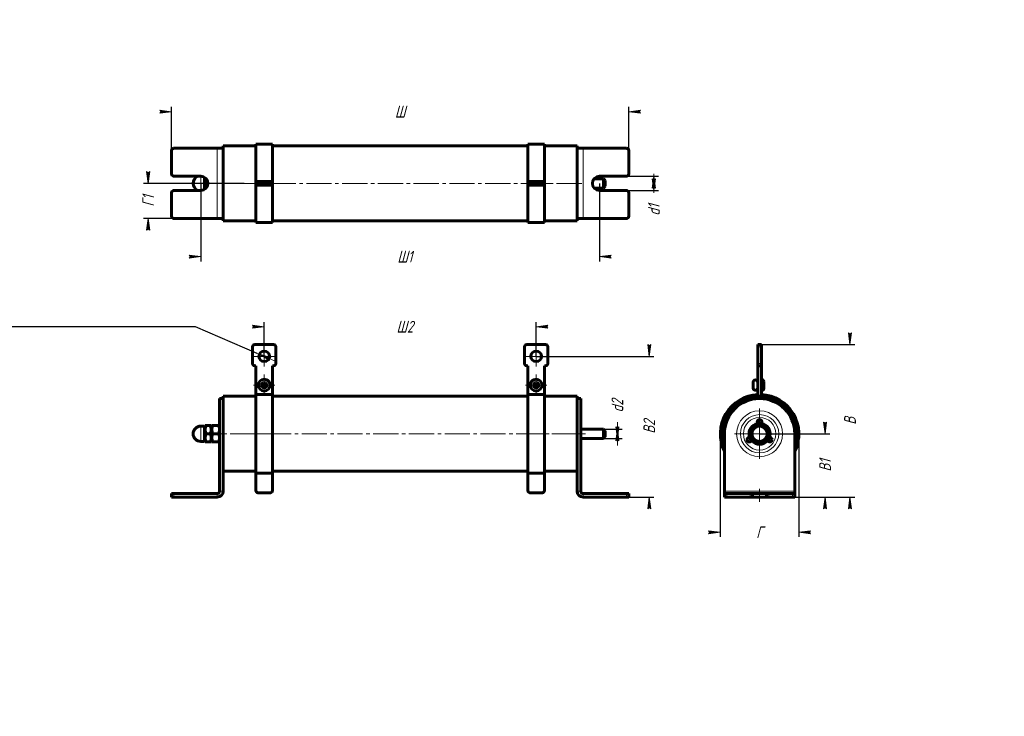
# Model space of a CAD drawing. Header units: millimetres. Extents: x 0 to 420, y 0 to 297.
import ezdxf

# ---------------------------------------------------------------- set-up
doc = ezdxf.new("R2010")
doc.units = ezdxf.units.MM
for name, pattern in [('K5LT_AXLED', [15.25, 10.75, -1.5, 1.5, -1.5]), ('K5LT_BASIC', [0]), ('K5LT_THIN', [0])]:
    doc.linetypes.add(name, pattern=pattern)
doc.layers.add('Системный слой', color=7, linetype='Continuous')
doc.styles.add('KDIMTEXTSTYLE', font='GOST_AU.SHX', dxfattribs={"width": 0.96, "oblique": 15, "height": 5})
doc.dimstyles.new('KDIMSTYLE (1.00)', dxfattribs={"dimtxt": 5, "dimasz": 1, "dimexe": 2, "dimexo": 0, "dimgap": 1, "dimtad": 1, "dimtxsty": 'KDIMTEXTSTYLE', "dimsah": 1, "dimcen": 0, "dimdle": 1, "dimadec": 0, "dimazin": 0, "dimtfac": 0.667, "dimtmove": 0, "dimatfit": 3, "dimfxl": 1, "dimtvp": 1, "dimtolj": 1, "dimtzin": 0, "dimarcsym": 0})

# ---------------------------------------------------------------- blocks, each defined once
blk = doc.blocks.new('U0')
at = {"layer": 'Системный слой', "color": 150, "linetype": 'K5LT_BASIC', "lineweight": 60, "true_color": 0x0080ff}
for p, q in [((237.8, 120.46), (237.8, 136.46)), ((237.8, 114.89), (237.8, 120.46))]:
    blk.add_line(p, q, dxfattribs=at)
blk = doc.blocks.new('U1')
at = {"layer": 'Системный слой', "color": 150, "linetype": 'K5LT_BASIC', "lineweight": 60, "true_color": 0x0080ff}
for p, q in [((100.8, 136.46), (86.8, 136.46)), ((216.8, 136.46), (107.8, 136.46)), ((237.8, 136.46), (223.8, 136.46))]:
    blk.add_line(p, q, dxfattribs=at)
blk = doc.blocks.new('U2')
at = {"layer": 'Системный слой', "color": 150, "linetype": 'K5LT_BASIC', "lineweight": 60, "true_color": 0x0080ff}
for p, q in [((100.8, 104.46), (86.8, 104.46)), ((216.8, 104.46), (107.8, 104.46)), ((237.8, 104.46), (223.8, 104.46))]:
    blk.add_line(p, q, dxfattribs=at)
blk = doc.blocks.new('U3')
at = {"layer": 'Системный слой', "color": 150, "linetype": 'K5LT_BASIC', "lineweight": 60, "true_color": 0x0080ff}
for p, q in [((86.8, 120.46), (86.8, 136.46)), ((86.8, 114.89), (86.8, 120.46))]:
    blk.add_line(p, q, dxfattribs=at)
blk = doc.blocks.new('U4')
at = {"layer": 'Системный слой', "color": 150, "linetype": 'K5LT_BASIC', "lineweight": 60, "true_color": 0x0080ff}
for p, q in [((78.8, 120.46), (78.8, 123.71)), ((78.8, 117.21), (78.8, 120.46))]:
    blk.add_line(p, q, dxfattribs=at)
blk = doc.blocks.new('U5')
at = {"layer": 'Системный слой', "color": 7, "linetype": 'K5LT_THIN', "lineweight": 18}
for p, q in [((77.25, 120.46), (77.25, 123.71)), ((77.25, 117.21), (77.25, 120.46))]:
    blk.add_line(p, q, dxfattribs=at)
blk = doc.blocks.new('U6')
at = {"layer": 'Системный слой', "color": 30, "linetype": 'K5LT_AXLED', "lineweight": 18, "true_color": 0xff8000}
for q in [(104.3, 157.71), (100.05, 153.46), (108.55, 153.46), (104.3, 149.21)]:
    blk.add_line((104.3, 153.46), q, dxfattribs=at)
blk = doc.blocks.new('U7')
at = {"layer": 'Системный слой', "color": 30, "linetype": 'K5LT_AXLED', "lineweight": 18, "true_color": 0xff8000}
for q in [(220.3, 157.71), (216.05, 153.46), (224.55, 153.46), (220.3, 149.21)]:
    blk.add_line((220.3, 153.46), q, dxfattribs=at)
blk = doc.blocks.new('KDIMARROW_02')
at = {"layer": 'Системный слой'}
blk.add_hatch(color=0, dxfattribs=at).paths.add_polyline_path([(4.5, 0), (5, 0.66), (0, 0), (5, -0.66)])
at = {"layer": 'Системный слой', "color": 0, "linetype": 'K5LT_THIN', "lineweight": 18}
for p, q in [((0, 0), (-1, 0)), ((5, 0.66), (0, 0)), ((0, 0), (5, -0.66)), ((0, 0), (7, 0)), ((4.5, 0), (5, 0.66)), ((5, -0.66), (4.5, 0))]:
    blk.add_line(p, q, dxfattribs=at)
blk = doc.blocks.new('KDIMARROW_01')
at = {"layer": 'Системный слой'}
blk.add_hatch(color=0, dxfattribs=at).paths.add_polyline_path([(-5, -0.66), (0, 0), (-5, 0.66), (-4.5, 0)])
at = {"layer": 'Системный слой', "color": 0, "linetype": 'K5LT_THIN', "lineweight": 18}
for p, q in [((-4.5, 0), (-5, 0.66)), ((-5, 0.66), (0, 0)), ((0, 0), (-5, -0.66)), ((-5, -0.66), (-4.5, 0)), ((0, 0), (-1, 0))]:
    blk.add_line(p, q, dxfattribs=at)
blk = doc.blocks.new('U8')
at = {"layer": 'Системный слой', "color": 30, "linetype": 'K5LT_AXLED', "lineweight": 18, "true_color": 0xff8000}
for q in [(104.3, 145.69), (99.8, 141.19), (108.8, 141.19), (104.3, 136.69)]:
    blk.add_line((104.3, 141.19), q, dxfattribs=at)
blk = doc.blocks.new('U9')
at = {"layer": 'Системный слой', "color": 30, "linetype": 'K5LT_AXLED', "lineweight": 18, "true_color": 0xff8000}
for q in [(220.3, 145.69), (215.8, 141.19), (224.8, 141.19), (220.3, 136.69)]:
    blk.add_line((220.3, 141.19), q, dxfattribs=at)
blk = doc.blocks.new('U10')
at = {"layer": 'Системный слой', "color": 150, "linetype": 'K5LT_BASIC', "lineweight": 60, "true_color": 0x0080ff}
for start, end in [(0, 200.3641), (339.6359, 0)]:
    blk.add_arc((315.61, 120.46), 16, start, end, dxfattribs=at)
blk = doc.blocks.new('U11')
at = {"layer": 'Системный слой', "color": 150, "linetype": 'K5LT_BASIC', "lineweight": 60, "true_color": 0x0080ff}
for start, end in [(204.9004, 0), (0, 95.0996)]:
    blk.add_arc((319.94, 117.96), 1, start, end, dxfattribs=at)
blk = doc.blocks.new('U12')
at = {"layer": 'Системный слой', "color": 150, "linetype": 'K5LT_BASIC', "lineweight": 60, "true_color": 0x0080ff}
for start, end in [(0, 215.0996), (324.9004, 0)]:
    blk.add_arc((315.61, 125.46), 1, start, end, dxfattribs=at)
blk = doc.blocks.new('U13')
at = {"layer": 'Системный слой', "color": 150, "linetype": 'K5LT_BASIC', "lineweight": 60, "true_color": 0x0080ff}
for p, q in [((317.36, 141.19), (317.36, 142.69)), ((317.36, 139.69), (317.36, 141.19))]:
    blk.add_line(p, q, dxfattribs=at)
blk = doc.blocks.new('U14')
at = {"layer": 'Системный слой', "color": 150, "linetype": 'K5LT_BASIC', "lineweight": 60, "true_color": 0x0080ff}
for p, q in [((312.86, 141.19), (312.86, 142.39)), ((312.86, 139.99), (312.86, 141.19))]:
    blk.add_line(p, q, dxfattribs=at)
blk = doc.blocks.new('U15')
at = {"layer": 'Системный слой', "color": 150, "linetype": 'K5LT_BASIC', "lineweight": 60, "true_color": 0x0080ff}
for p, q in [((312.86, 140.93), (312.86, 142.39)), ((312.86, 139.99), (312.86, 140.93))]:
    blk.add_line(p, q, dxfattribs=at)
blk = doc.blocks.new('U16')
at = {"layer": 'Системный слой', "color": 30, "linetype": 'K5LT_AXLED', "lineweight": 18, "true_color": 0xff8000}
for q in [(315.61, 132.27), (303.81, 120.46), (327.42, 120.46), (315.61, 108.65)]:
    blk.add_line((315.61, 120.46), q, dxfattribs=at)
blk = doc.blocks.new('U17')
at = {"layer": 'Системный слой', "color": 150, "linetype": 'K5LT_BASIC', "lineweight": 60, "true_color": 0x0080ff}
for p, q in [((100.8, 243.22), (86.8, 243.22)), ((216.8, 243.22), (107.8, 243.22)), ((237.8, 243.22), (223.8, 243.22))]:
    blk.add_line(p, q, dxfattribs=at)
blk = doc.blocks.new('U18')
at = {"layer": 'Системный слой', "color": 150, "linetype": 'K5LT_BASIC', "lineweight": 60, "true_color": 0x0080ff}
for p, q in [((100.8, 211.22), (86.8, 211.22)), ((216.8, 211.22), (107.8, 211.22)), ((237.8, 211.22), (223.8, 211.22))]:
    blk.add_line(p, q, dxfattribs=at)
blk = doc.blocks.new('U19')
at = {"layer": 'Системный слой', "color": 150, "linetype": 'K5LT_BASIC', "lineweight": 60, "true_color": 0x0080ff}
for p, q in [((237.8, 242.22), (237.8, 243.22)), ((237.8, 211.22), (237.8, 212.22))]:
    blk.add_line(p, q, dxfattribs=at)
blk = doc.blocks.new('U20')
at = {"layer": 'Системный слой', "color": 150, "linetype": 'K5LT_BASIC', "lineweight": 60, "true_color": 0x0080ff}
for p, q in [((86.8, 242.22), (86.8, 243.22)), ((86.8, 211.22), (86.8, 212.22))]:
    blk.add_line(p, q, dxfattribs=at)
blk = doc.blocks.new('U21')
at = {"layer": 'Системный слой', "color": 150, "linetype": 'K5LT_BASIC', "lineweight": 60, "true_color": 0x0080ff}
for p, q in [((249.8, 228.47), (249.8, 227.22)), ((249.8, 227.22), (249.8, 225.97))]:
    blk.add_line(p, q, dxfattribs=at)
blk = doc.blocks.new('U22')
at = {"layer": 'Системный слой', "color": 150, "linetype": 'K5LT_BASIC', "lineweight": 60, "true_color": 0x0080ff}
for p, q in [((249.05, 229.22), (249.05, 227.22)), ((249.05, 227.22), (249.05, 225.22))]:
    blk.add_line(p, q, dxfattribs=at)
blk = doc.blocks.new('U23')
at = {"layer": 'Системный слой', "color": 150, "linetype": 'K5LT_BASIC', "lineweight": 60, "true_color": 0x0080ff}
for p, q in [((79.38, 229.38), (79.41, 229.33)), ((79.41, 229.33), (79.43, 229.29)), ((79.43, 229.29), (79.46, 229.24))]:
    blk.add_line(p, q, dxfattribs=at)

msp = doc.modelspace()

# ---------------------------------------------------------------- linework, layer by layer
at = {"layer": 'Системный слой', "color": 150, "linetype": 'K5LT_BASIC', "lineweight": 60, "true_color": 0x0080ff}
for p, q in [((107.798, 243.969), (100.798, 243.969)), ((100.798, 227.969), (100.798, 243.969)), ((107.798, 227.969), (107.798, 243.969)), ((223.798, 243.969), (216.798, 243.969)), ((216.798, 227.969), (216.798, 243.969)), ((223.798, 227.969), (223.798, 243.969)), ((64.798, 241.219), (64.798, 231.219)), ((84.298, 242.219), (65.798, 242.219)), ((86.798, 242.219), (84.298, 242.219)), ((86.798, 242.219), (86.798, 212.219)), ((240.298, 242.219), (237.798, 242.219)), ((237.798, 212.219), (237.798, 242.219)), ((258.798, 242.219), (240.298, 242.219)), ((259.798, 231.219), (259.798, 241.219)), ((77.298, 230.219), (65.798, 230.219)), ((78.798, 224.621), (78.798, 229.817)), ((79.457, 229.24), (79.515, 229.24)), ((100.798, 227.969), (101.798, 227.969)), ((100.798, 226.469), (100.798, 227.969)), ((106.798, 227.969), (101.798, 227.969)), ((106.798, 227.969), (107.798, 227.969)), ((107.798, 227.969), (107.798, 226.469)), ((216.798, 227.969), (217.798, 227.969)), ((216.798, 226.469), (216.798, 227.969)), ((222.798, 227.969), (217.798, 227.969)), ((222.798, 227.969), (223.798, 227.969)), ((223.798, 227.969), (223.798, 226.469)), ((245.062, 229.219), (249.048, 229.219)), ((258.798, 230.219), (247.298, 230.219)), ((249.048, 229.219), (249.798, 228.469)), ((64.798, 223.219), (64.798, 213.219)), ((65.798, 224.219), (77.298, 224.219)), ((79.457, 225.198), (79.515, 225.198)), ((100.798, 210.469), (100.798, 226.469)), ((101.798, 226.469), (100.798, 226.469)), ((106.798, 226.469), (101.798, 226.469)), ((107.798, 226.469), (106.798, 226.469)), ((107.798, 210.469), (107.798, 226.469)), ((216.798, 210.469), (216.798, 226.469)), ((217.798, 226.469), (216.798, 226.469)), ((222.798, 226.469), (217.798, 226.469)), ((223.798, 226.469), (222.798, 226.469)), ((223.798, 210.469), (223.798, 226.469)), ((245.062, 225.219), (249.048, 225.219)), ((247.298, 224.219), (258.798, 224.219)), ((249.048, 225.219), (249.798, 225.969)), ((259.798, 213.219), (259.798, 223.219)), ((65.798, 212.219), (84.298, 212.219)), ((84.298, 212.219), (86.798, 212.219)), ((107.798, 210.469), (100.798, 210.469)), ((223.798, 210.469), (216.798, 210.469)), ((237.798, 212.219), (240.298, 212.219)), ((240.298, 212.219), (258.798, 212.219)), ((99.298, 150.46), (99.298, 157.46)), ((108.298, 158.46), (100.298, 158.46)), ((109.298, 150.46), (109.298, 157.46)), ((215.298, 150.46), (215.298, 157.46)), ((224.298, 158.46), (216.298, 158.46)), ((225.298, 150.46), (225.298, 157.46)), ((314.863, 157.46), (314.863, 158.46)), ((316.363, 158.46), (314.863, 158.46)), ((314.863, 157.46), (314.863, 150.46)), ((316.363, 158.46), (316.363, 157.46)), ((316.363, 150.46), (316.363, 157.46)), ((100.798, 149.46), (100.298, 149.46)), ((100.798, 137.193), (100.798, 149.46)), ((107.798, 149.46), (107.798, 137.193)), ((108.298, 149.46), (107.798, 149.46)), ((216.798, 149.46), (216.298, 149.46)), ((216.798, 137.193), (216.798, 149.46)), ((223.798, 149.46), (223.798, 137.193)), ((224.298, 149.46), (223.798, 149.46)), ((314.863, 149.46), (314.863, 150.46)), ((314.863, 149.46), (314.863, 137.193)), ((316.363, 149.46), (314.863, 149.46)), ((316.363, 150.46), (316.363, 149.46)), ((316.363, 137.193), (316.363, 149.46)), ((85.298, 135.46), (86.798, 135.46)), ((85.298, 135.46), (85.298, 120.46)), ((107.798, 137.193), (100.798, 137.193)), ((100.798, 103.726), (100.798, 137.193)), ((107.798, 103.726), (107.798, 137.193)), ((223.798, 137.193), (216.798, 137.193)), ((216.798, 103.726), (216.798, 137.193)), ((223.798, 103.726), (223.798, 137.193)), ((239.298, 135.46), (237.798, 135.46)), ((239.298, 120.46), (239.298, 135.46)), ((78.798, 123.71), (77.248, 123.71)), ((78.798, 123.36), (79.144, 123.96)), ((79.144, 123.96), (79.457, 123.96)), ((79.457, 123.96), (81.339, 123.96)), ((81.339, 123.96), (81.652, 123.96)), ((81.652, 123.96), (81.998, 123.36)), ((81.998, 123.96), (82.311, 123.96)), ((81.998, 123.96), (81.998, 122.21)), ((81.998, 122.21), (81.998, 118.71)), ((84.885, 123.96), (82.311, 123.96)), ((84.885, 123.96), (85.198, 123.96)), ((85.198, 123.96), (85.198, 122.21)), ((85.298, 123.71), (85.198, 123.71)), ((85.198, 122.21), (85.198, 118.71)), ((239.298, 122.46), (249.048, 122.46)), ((249.048, 122.46), (249.048, 118.46)), ((249.048, 122.46), (249.798, 121.71)), ((311.572, 120.46), (313.593, 123.96)), ((313.593, 123.96), (317.634, 123.96)), ((317.634, 123.96), (319.655, 120.46)), ((79.457, 120.46), (81.339, 120.46)), ((81.998, 118.71), (81.998, 116.96)), ((84.885, 120.46), (82.311, 120.46)), ((85.198, 118.71), (85.198, 116.96)), ((85.298, 120.46), (85.298, 95.96)), ((239.298, 95.96), (239.298, 120.46)), ((239.298, 118.46), (249.048, 118.46)), ((249.048, 118.46), (249.798, 119.21)), ((249.798, 121.71), (249.798, 119.21)), ((300.613, 95.96), (300.613, 120.46)), ((313.593, 116.96), (311.572, 120.46)), ((319.655, 120.46), (317.634, 116.96)), ((330.613, 120.46), (330.613, 95.96)), ((78.798, 117.21), (77.248, 117.21)), ((78.798, 117.56), (79.144, 116.96)), ((79.457, 116.96), (79.144, 116.96)), ((79.457, 116.96), (81.339, 116.96)), ((81.652, 116.96), (81.339, 116.96)), ((81.652, 116.96), (81.998, 117.56)), ((82.311, 116.96), (81.998, 116.96)), ((84.885, 116.96), (82.311, 116.96)), ((85.198, 116.96), (84.885, 116.96)), ((85.298, 117.21), (85.198, 117.21)), ((86.798, 114.892), (86.798, 95.96)), ((237.798, 95.96), (237.798, 114.892)), ((317.634, 116.96), (313.593, 116.96)), ((107.798, 103.726), (100.798, 103.726)), ((100.798, 96.21), (100.798, 103.726)), ((107.798, 103.726), (107.798, 96.21)), ((223.798, 103.726), (216.798, 103.726)), ((216.798, 96.21), (216.798, 103.726)), ((223.798, 103.726), (223.798, 96.21)), ((64.798, 94.96), (65.798, 94.96)), ((64.798, 94.96), (64.798, 93.46)), ((65.798, 93.46), (64.798, 93.46)), ((84.298, 94.96), (65.798, 94.96)), ((84.298, 93.46), (65.798, 93.46)), ((106.798, 95.21), (101.798, 95.21)), ((222.798, 95.21), (217.798, 95.21)), ((258.798, 94.96), (240.298, 94.96)), ((258.798, 93.46), (240.298, 93.46)), ((258.798, 94.96), (259.798, 94.96)), ((259.798, 93.46), (258.798, 93.46)), ((259.798, 94.96), (259.798, 93.46)), ((300.613, 94.96), (300.613, 95.96)), ((300.613, 94.96), (301.613, 94.96)), ((300.613, 94.96), (300.613, 93.46)), ((301.613, 93.46), (300.613, 93.46)), ((311.613, 94.96), (301.613, 94.96)), ((311.613, 93.46), (301.613, 93.46)), ((311.613, 94.96), (312.613, 94.96)), ((312.613, 93.46), (311.613, 93.46)), ((318.613, 94.96), (312.613, 94.96)), ((312.613, 94.96), (312.613, 93.46)), ((318.613, 93.46), (312.613, 93.46)), ((318.613, 93.46), (318.613, 94.96)), ((318.613, 94.96), (319.613, 94.96)), ((319.613, 93.46), (318.613, 93.46)), ((329.613, 94.96), (319.613, 94.96)), ((329.613, 93.46), (319.613, 93.46)), ((329.613, 94.96), (330.613, 94.96)), ((330.613, 93.46), (329.613, 93.46)), ((330.613, 95.96), (330.613, 94.96)), ((330.613, 94.96), (330.613, 93.46))]:
    msp.add_line(p, q, dxfattribs=at)
at = {"layer": 'Системный слой', "color": 7, "linetype": 'K5LT_THIN', "lineweight": 18}
for p, q in [((84.298, 212.219), (84.298, 242.219)), ((240.298, 242.219), (240.298, 212.219)), ((77.248, 224.219), (77.248, 230.219)), ((101.798, 226.469), (101.798, 227.969)), ((106.798, 227.969), (106.798, 226.469)), ((217.798, 226.469), (217.798, 227.969)), ((222.798, 227.969), (222.798, 226.469)), ((244.774, 228.84), (249.048, 228.84)), ((249.048, 228.84), (249.427, 228.84)), ((244.774, 225.598), (249.048, 225.598)), ((249.048, 225.598), (249.427, 225.598)), ((316.363, 157.46), (314.863, 157.46)), ((316.363, 150.46), (314.863, 150.46)), ((239.298, 122.081), (249.048, 122.081)), ((249.048, 122.081), (249.427, 122.081)), ((85.298, 120.46), (86.798, 120.46)), ((239.298, 120.46), (237.798, 120.46)), ((239.298, 118.839), (249.048, 118.839)), ((249.048, 118.839), (249.427, 118.839)), ((65.798, 94.96), (65.798, 93.46)), ((84.298, 94.96), (84.298, 93.46)), ((85.298, 95.96), (86.798, 95.96)), ((237.798, 95.96), (239.298, 95.96)), ((240.298, 94.96), (240.298, 93.46)), ((258.798, 94.96), (258.798, 93.46)), ((300.613, 95.96), (330.613, 95.96)), ((301.613, 94.96), (301.613, 93.46)), ((311.613, 94.96), (311.613, 93.46)), ((319.613, 93.46), (319.613, 94.96)), ((329.613, 94.96), (329.613, 93.46))]:
    msp.add_line(p, q, dxfattribs=at)
at = {"layer": 'Системный слой', "color": 30, "linetype": 'K5LT_AXLED', "lineweight": 18, "true_color": 0xff8000}
for p, q in [((239.798, 227.219), (84.798, 227.219)), ((109.798, 227.219), (98.798, 227.219)), ((225.798, 227.219), (214.798, 227.219)), ((83.298, 120.46), (86.798, 120.46)), ((237.798, 120.46), (86.798, 120.46)), ((109.798, 120.46), (98.798, 120.46)), ((225.798, 120.46), (214.798, 120.46)), ((241.298, 120.46), (237.798, 120.46)), ((315.613, 91.46), (315.613, 96.96))]:
    msp.add_line(p, q, dxfattribs=at)
at = {"layer": 'Системный слой', "color": 150, "linetype": 'K5LT_BASIC', "lineweight": 60, "true_color": 0x0080ff}
for centre, radius in [((104.298, 153.46), 2.25), ((220.298, 153.46), 2.25), ((104.298, 141.193), 2.5), ((220.298, 141.193), 2.5), ((104.298, 141.193), 0.75), ((220.298, 141.193), 0.75), ((315.613, 120.46), 4.5), ((315.613, 120.46), 3.25)]:
    msp.add_circle(centre, radius, dxfattribs=at)
at = {"layer": 'Системный слой', "color": 7, "linetype": 'K5LT_THIN', "lineweight": 18}
for centre, radius in [((104.298, 141.193), 1.5), ((220.298, 141.193), 1.5), ((315.613, 120.46), 9.806), ((315.613, 120.46), 8.164), ((315.613, 120.46), 6.933)]:
    msp.add_circle(centre, radius, dxfattribs=at)
at = {"layer": 'Системный слой', "color": 150, "linetype": 'K5LT_BASIC', "lineweight": 60, "true_color": 0x0080ff}
for centre, radius, start, end in [((65.798, 241.219), 1, 90, 180), ((258.798, 241.219), 1, 0, 90), ((65.798, 231.219), 1, 180, 270), ((258.798, 231.219), 1, 270, 0), ((77.248, 227.219), 3.25, 112.61986, 180), ((77.248, 227.219), 3.25, 180, 247.38014), ((77.298, 227.219), 3, 270, 90), ((247.298, 227.219), 3, 90, 270), ((65.798, 223.219), 1, 90, 180), ((82.308, 223.55), 3.293, 149.96315, 152.68806), ((258.798, 223.219), 1, 0, 90), ((65.798, 213.219), 1, 180, 270), ((258.798, 213.219), 1, 270, 0), ((100.298, 157.46), 1, 90, 180), ((108.298, 157.46), 1, 0, 90), ((216.298, 157.46), 1, 90, 180), ((224.298, 157.46), 1, 0, 90), ((100.298, 150.46), 1, 180, 270), ((108.298, 150.46), 1, 270, 0), ((216.298, 150.46), 1, 180, 270), ((224.298, 150.46), 1, 270, 0), ((313.863, 142.393), 1, 0, 180), ((316.363, 142.693), 1, 0, 90), ((313.863, 139.993), 1, 180, 0), ((316.363, 139.693), 1, 270, 0), ((315.613, 120.46), 16.75, 92.56634, 206.42439), ((315.613, 120.46), 15, 0, 180), ((315.613, 120.46), 16.75, 333.57561, 87.43366), ((77.248, 120.46), 3.25, 90, 180), ((77.248, 120.46), 3.25, 180, 270), ((311.283, 117.96), 1, 84.90037, 335.09963), ((84.298, 95.96), 2.5, 270, 0), ((84.298, 95.96), 1, 270, 0), ((101.798, 96.21), 1, 180, 270), ((106.798, 96.21), 1, 270, 0), ((217.798, 96.21), 1, 180, 270), ((222.798, 96.21), 1, 270, 0), ((240.298, 95.96), 2.5, 180, 270), ((240.298, 95.96), 1, 180, 270)]:
    msp.add_arc(centre, radius, start, end, dxfattribs=at)
for points, knots in [([(79.457, 229.24), (79.431, 229.148), (79.38, 228.963), (79.308, 228.665), (79.244, 228.346), (79.191, 227.998), (79.166, 227.748), (79.156, 227.593), (79.15, 227.491), (79.144, 227.332), (79.144, 227.134), (79.15, 226.947), (79.16, 226.771), (79.175, 226.596), (79.203, 226.354), (79.254, 226.028), (79.342, 225.62), (79.417, 225.338), (79.457, 225.198)], [0, 0, 0, 0, 2.9399467, 5.8798935, 9.4078296, 12.9357657, 16.6926275, 17.1233647, 17.6879132, 19.8355214, 21.9831296, 23.7827379, 25.5823463, 27.3819546, 29.181563, 33.0557534, 37.5278767, 42, 42, 42, 42]), ([(79.457, 123.96), (79.376, 123.716), (79.271, 123.343), (79.192, 122.892), (79.158, 122.593), (79.145, 122.362), (79.144, 122.102), (79.156, 121.835), (79.195, 121.496), (79.283, 121.032), (79.384, 120.679), (79.457, 120.46)], [0, 0, 0, 0, 2.5762048, 3.8716808, 4.6231508, 5.6159243, 6.2176973, 7.251706, 8.322932, 9.6770991, 12, 12, 12, 12]), ([(81.339, 120.46), (81.42, 120.704), (81.525, 121.076), (81.604, 121.527), (81.638, 121.826), (81.651, 122.057), (81.653, 122.317), (81.64, 122.584), (81.601, 122.924), (81.514, 123.387), (81.412, 123.74), (81.339, 123.96)], [0, 0, 0, 0, 2.5762048, 3.8716808, 4.6231508, 5.6159243, 6.2176973, 7.251706, 8.322932, 9.6770991, 12, 12, 12, 12]), ([(82.311, 123.96), (82.269, 123.835), (82.207, 123.633), (82.135, 123.35), (82.085, 123.117), (82.041, 122.857), (82.007, 122.556), (81.998, 122.33), (81.998, 122.21)], [0, 0, 0, 0, 1.9736316, 3.1664325, 4.4138383, 5.5661808, 7.1692955, 9, 9, 9, 9]), ([(81.998, 122.21), (81.998, 122.076), (82.009, 121.83), (82.053, 121.473), (82.106, 121.195), (82.187, 120.856), (82.254, 120.63), (82.311, 120.46)], [0, 0, 0, 0, 1.7989759, 3.3294689, 4.8506541, 5.6063718, 8, 8, 8, 8]), ([(85.198, 122.21), (85.198, 122.343), (85.187, 122.589), (85.143, 122.947), (85.09, 123.225), (85.009, 123.563), (84.942, 123.789), (84.885, 123.96)], [0, 0, 0, 0, 1.7989759, 3.3294689, 4.8506541, 5.6063718, 8, 8, 8, 8]), ([(84.885, 120.46), (84.927, 120.584), (84.989, 120.786), (85.061, 121.069), (85.111, 121.302), (85.155, 121.563), (85.189, 121.863), (85.198, 122.089), (85.198, 122.21)], [0, 0, 0, 0, 1.9736316, 3.1664325, 4.4138383, 5.5661808, 7.1692955, 9, 9, 9, 9]), ([(79.457, 120.46), (79.376, 120.216), (79.271, 119.843), (79.192, 119.392), (79.158, 119.093), (79.145, 118.862), (79.144, 118.602), (79.156, 118.335), (79.195, 117.996), (79.283, 117.532), (79.384, 117.179), (79.457, 116.96)], [0, 0, 0, 0, 2.5762048, 3.8716808, 4.6231508, 5.6159243, 6.2176973, 7.251706, 8.322932, 9.6770991, 12, 12, 12, 12]), ([(81.339, 116.96), (81.42, 117.204), (81.525, 117.576), (81.604, 118.027), (81.638, 118.326), (81.651, 118.557), (81.653, 118.817), (81.64, 119.084), (81.601, 119.424), (81.514, 119.887), (81.412, 120.24), (81.339, 120.46)], [0, 0, 0, 0, 2.5762048, 3.8716808, 4.6231508, 5.6159243, 6.2176973, 7.251706, 8.322932, 9.6770991, 12, 12, 12, 12]), ([(82.311, 120.46), (82.269, 120.335), (82.207, 120.133), (82.135, 119.85), (82.085, 119.617), (82.041, 119.357), (82.007, 119.056), (81.998, 118.83), (81.998, 118.71)], [0, 0, 0, 0, 1.9736316, 3.1664325, 4.4138383, 5.5661808, 7.1692955, 9, 9, 9, 9]), ([(81.998, 118.71), (81.998, 118.576), (82.009, 118.33), (82.053, 117.973), (82.106, 117.695), (82.187, 117.356), (82.254, 117.13), (82.311, 116.96)], [0, 0, 0, 0, 1.7989759, 3.3294689, 4.8506541, 5.6063718, 8, 8, 8, 8]), ([(85.198, 118.71), (85.198, 118.843), (85.187, 119.089), (85.143, 119.447), (85.09, 119.725), (85.009, 120.063), (84.942, 120.289), (84.885, 120.46)], [0, 0, 0, 0, 1.7989759, 3.3294689, 4.8506541, 5.6063718, 8, 8, 8, 8]), ([(84.885, 116.96), (84.927, 117.084), (84.989, 117.286), (85.061, 117.569), (85.111, 117.802), (85.155, 118.063), (85.189, 118.363), (85.198, 118.589), (85.198, 118.71)], [0, 0, 0, 0, 1.9736316, 3.1664325, 4.4138383, 5.5661808, 7.1692955, 9, 9, 9, 9])]:
    msp.add_open_spline(points, degree=3, knots=knots, dxfattribs=at)

# ---------------------------------------------------------------- block references
at = {"layer": 'Системный слой'}
for name in ['U17', 'U20', 'U19', 'U23', 'U22', 'U21', 'U18', 'U6', 'U7', 'U8', 'U9', 'U14', 'U15', 'U13', 'U1', 'U3', 'U0', 'U10', 'U16', 'U12', 'U5', 'U4', 'U11', 'U2']:
    msp.add_blockref(name, (0, 0), dxfattribs=at)

# ---------------------------------------------------------------- dimensions: what is measured, and where the dimension line sits
at = {"layer": 'Системный слой', "color": 7}
for base, p1, p2, location, text in [((64.798, 257.787), (259.798, 236.219), (64.798, 236.219), (162.298, 257.787), '\\H5.0;\\W0.965;\\Q15;\\H5.0;\\W0.965;\\Q15;\\Q15;Ш'), ((77.298, 195.969), (247.298, 227.219), (77.298, 227.219), (164.298, 195.969), '\\H5.0;\\W0.965;\\Q15;\\H5.0;\\W0.965;\\Q15;\\Q15;Ш1'), ((104.298, 166.11), (220.298, 153.46), (104.298, 153.46), (164.298, 166.11), '\\H5.0;\\W0.965;\\Q15;\\H5.0;\\W0.965;\\Q15;\\Q15;Ш2'), ((298.863, 78.46), (332.363, 120.46), (298.863, 120.46), (315.613, 78.46), '\\H5.0;\\W0.965;\\Q15;\\H5.0;\\W0.965;\\Q15;\\Q15;Г')]:
    msp.add_linear_dim(base=base, p1=p1, p2=p2, location=location, text=text, dimstyle='KDIMSTYLE (1.00)', override={"dimexo": 0, "dimblk1": 'KDIMARROW_01', "dimblk2": 'KDIMARROW_01', "dimse1": 0, "dimse2": 0, "dimclrt": 7, "dimtolj": 1}, dxfattribs=at).render()
for base, p1, p2, location, text, override in [((270.517, 224.219), (258.798, 230.219), (258.798, 224.219), (270.517, 215.861), '\\H5.0;\\W0.965;\\Q15;\\H5.0;\\W0.965;\\Q15;\\Q15;d1', {"dimexo": 0, "dimblk1": 'KDIMARROW_02', "dimblk2": 'KDIMARROW_02', "dimse1": 0, "dimse2": 0, "dimclrt": 7, "dimtolj": 1}), ((54.798, 212.219), (95.798, 227.219), (87.396, 212.219), (54.798, 219.719), '\\H5.0;\\W0.965;\\Q15;\\H5.0;\\W0.965;\\Q15;\\Q15;Г1', {"dimexo": 0, "dimblk1": 'KDIMARROW_01', "dimblk2": 'KDIMARROW_01', "dimse1": 0, "dimse2": 0, "dimclrt": 7, "dimtolj": 1}), ((354.169, 93.46), (316.363, 158.46), (324.613, 93.46), (354.169, 125.96), '\\H5.0;\\W0.965;\\Q15;\\H5.0;\\W0.965;\\Q15;\\Q15;В', {"dimexo": 0, "dimblk1": 'KDIMARROW_01', "dimblk2": 'KDIMARROW_01', "dimse1": 0, "dimse2": 0, "dimclrt": 7, "dimtolj": 1}), ((268.568, 93.46), (220.298, 153.46), (258.798, 93.46), (268.568, 123.46), '\\H5.0;\\W0.965;\\Q15;\\H5.0;\\W0.965;\\Q15;\\Q15;В2', {"dimexo": 0, "dimblk1": 'KDIMARROW_01', "dimblk2": 'KDIMARROW_01', "dimse1": 0, "dimse2": 0, "dimclrt": 7, "dimtolj": 1}), ((254.942, 118.46), (248.515, 122.46), (249.048, 118.46), (254.942, 132.346), '\\H5.0;\\W0.965;\\Q15;\\H5.0;\\W0.965;\\Q15;\\Q15;d2', {"dimexo": 0, "dimblk1": 'KDIMARROW_02', "dimblk2": 'KDIMARROW_02', "dimse1": 0, "dimse2": 0, "dimclrt": 7, "dimtolj": 1}), ((343.557, 93.46), (315.613, 120.46), (330.613, 93.46), (343.557, 106.96), '\\H5.0;\\W0.965;\\Q15;\\H5.0;\\W0.965;\\Q15;\\Q15;В1', {"dimexo": 0, "dimblk1": 'KDIMARROW_01', "dimblk2": 'KDIMARROW_01', "dimse1": 0, "dimse2": 0, "dimclrt": 7, "dimtolj": 1})]:
    msp.add_linear_dim(base=base, p1=p1, p2=p2, angle=90, location=location, text=text, dimstyle='KDIMSTYLE (1.00)', override=override, dxfattribs=at).render()
msp.add_diameter_dim(center=(104.298, 153.46), radius=2.25, location=(74.998, 166.11), text='\\H5.0;\\W0.965;\\Q15;\\H5.0;\\W0.965;\\Q15;\\Q15;d3', dimstyle='KDIMSTYLE (1.00)', override={"dimtih": 1, "dimtoh": 1, "dimblk1": 'KDIMARROW_02', "dimblk2": 'KDIMARROW_02', "dimclrt": 7, "dimtmove": 1, "dimatfit": 2, "dimtolj": 1}, dxfattribs=at).render()

doc.saveas('drawing.dxf')
